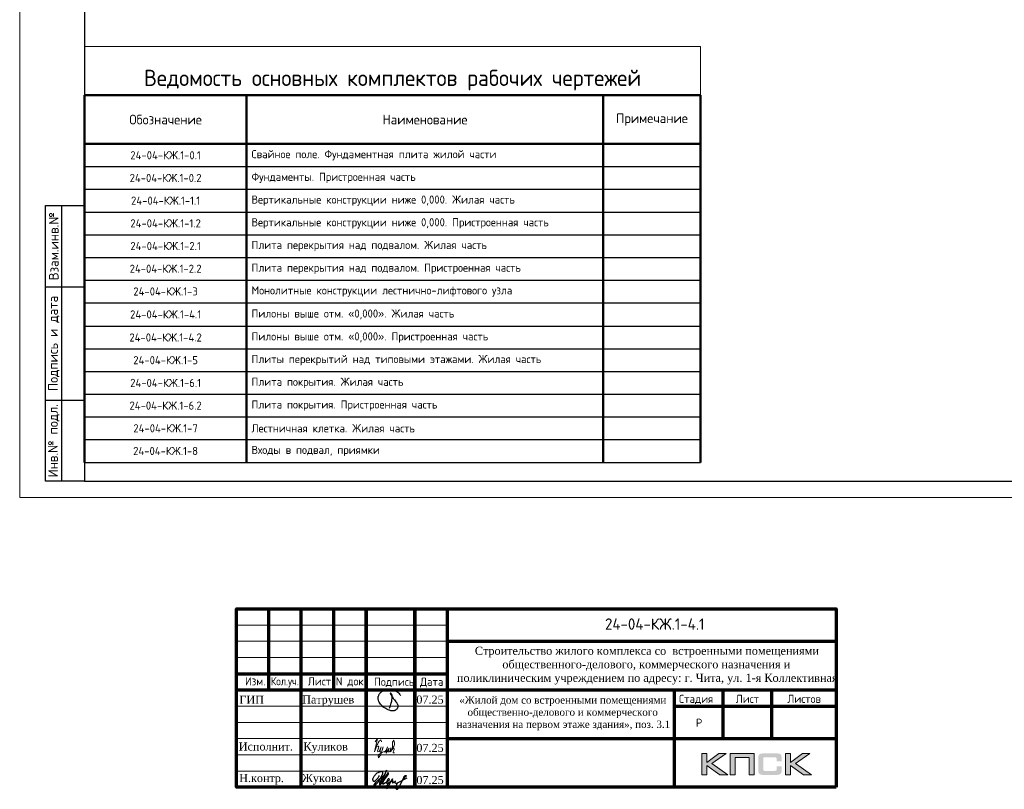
# Model space of a CAD drawing. Header units: millimetres. Extents: x 369815 to 1481759, y -423071 to -27917.
# Tile 94 of 256: x 371915 to 402282, y -148996 to -125265. Entities that reach past the tile are written whole.
import ezdxf
from ezdxf.enums import TextEntityAlignment as Align

# ---------------------------------------------------------------- set-up
doc = ezdxf.new("R2010")
doc.units = ezdxf.units.MM
for name, color, linetype in [('PDF7_Text', 7, 'Continuous'), ('PDF8_Text', 7, 'Continuous'), ('Рамка печать', 7, 'Continuous'), ('ТОЛСТЫЕ_ОСНОВНЫЕ', 6, 'Continuous')]:
    doc.layers.add(name, color=color, linetype=linetype)
for name, color, linetype, lineweight in [('Выноски', 20, 'Continuous', 20), ('РАЗМЕРЫ', 1, 'Continuous', 9), ('Рамка', 7, 'Continuous', 70), ('Текст', 7, 'Continuous', 25), ('ТОНКИЕ', 7, 'Continuous', 9)]:
    doc.layers.add(name, color=color, linetype=linetype, lineweight=lineweight)
doc.styles.add('GOST-2.304_Type-B', font='GOST_Common.ttf')
doc.styles.add('PDF Times New Roman', font='times.ttf')
doc.styles.add('style1', font='GOST_Common.ttf', dxfattribs={"height": 500})
doc.styles.add('ГОСТ', font='GOST_Common.ttf')

# ---------------------------------------------------------------- blocks, each defined once
blk = doc.blocks.new('*U133')
at = {"layer": 'ТОЛСТЫЕ_ОСНОВНЫЕ'}
for p, q in [((8, 5), (8, 90)), ((8, 90), (20, 90)), ((13, 5), (13, 90)), ((8, 65), (20, 65)), ((8, 30), (20, 30)), ((20, 5), (8, 5))]:
    blk.add_line(p, q, dxfattribs=at)
at = {"layer": 'ТОЛСТЫЕ_ОСНОВНЫЕ', "color": 6}
blk.add_lwpolyline([(20, 5), (589, 5), (589, 415), (20, 415)], close=True, dxfattribs=at)
at = {"layer": 'ТОНКИЕ'}
blk.add_lwpolyline([(0, 0), (594, 0), (594, 420), (0, 420)], close=True, dxfattribs=at)
at = {"layer": 'Текст', "style": 'style1'}
for s, p in [('Взам.инв.№', (10.5, 77.5)), ('Подпись и дата', (10.5, 47.5)), ('Инв.№ подл.', (10.5, 17.5))]:
    blk.add_text(s, height=3, rotation=90, dxfattribs=at).set_placement(p, align=Align.MIDDLE)
blk = doc.blocks.new('*T1161')
at = {"color": 0, "lineweight": 50, "transparency": 16777216}
for p, q in [((0, -1500), (5000, -1500)), ((0, -1500), (0, -12819)), ((5000, -1500), (5000, -12819)), ((16000, -1500), (16000, -12819)), ((19000, -1500), (19000, -12819)), ((0, -3000), (19000, -3000))]:
    blk.add_line(p, q, dxfattribs=at)
at = {"color": 0, "linetype": 'ByBlock', "lineweight": -2, "transparency": 16777216}
blk.add_line((5000, -1500), (19000, -1500), dxfattribs=at)
at = {"color": 0, "linetype": 'Continuous', "transparency": 16777216}
for p, q in [((0, -3700), (19000, -3700)), ((0, -4400), (19000, -4400)), ((0, -5100), (19000, -5100)), ((0, -5800), (19000, -5800)), ((0, -6500), (19000, -6500)), ((0, -7200), (5000, -7200)), ((16000, -7200), (19000, -7200)), ((0, -7900), (5000, -7900)), ((16000, -7900), (19000, -7900)), ((0, -8619), (5000, -8619)), ((16000, -8619), (19000, -8619)), ((0, -9319), (5000, -9319)), ((16000, -9319), (19000, -9319)), ((0, -10019), (5000, -10019)), ((0, -10719), (5000, -10719)), ((0, -11419), (5000, -11419)), ((0, -12119), (5000, -12119)), ((0, -12819), (5000, -12819))]:
    blk.add_line(p, q, dxfattribs=at)
at = {"color": 0, "lineweight": -2, "transparency": 16777216}
for p, q in [((5000, -7200), (16000, -7200)), ((5000, -7900), (16000, -7900)), ((5000, -8619), (16000, -8619)), ((5000, -9319), (16000, -9319)), ((5000, -10019), (19000, -10019)), ((5000, -10719), (19000, -10719)), ((5000, -11419), (19000, -11419)), ((5000, -12119), (19000, -12119)), ((5000, -12819), (19000, -12819))]:
    blk.add_line(p, q, dxfattribs=at)
at = {"layer": 'DEFPOINTS', "color": 8, "linetype": 'ByBlock', "lineweight": 0, "transparency": 16777216}
for p, q in [((0, 0), (19000, 0)), ((0, 0), (0, -1500)), ((19000, 0), (19000, -1500))]:
    blk.add_line(p, q, dxfattribs=at)
at = {"color": 0, "linetype": 'Continuous', "lineweight": -3, "transparency": 16777216, "style": 'GOST-2.304_Type-B'}
for s, insert, char_height, width, attachment_point in [('Ведомость основных комплектов рабочих чертежей', (9500, -1350), 500, 18700, 8), ('Обозначение', (2500, -2250), 300, 4800, 5), ('Наименование', (10500, -2250), 300, 10700, 5), ('Примечание', (17500, -2250), 300, 2900, 5), ('24-04-КЖ.1-0.1', (2500, -3350), 250, 4700, 5), ('Свайное поле. Фундаментная плита жилой части', (5150, -3350), 250, 10700, 4), ('24-04-КЖ.1-0.2', (2500, -4050), 250, 4700, 5), ('Фундаменты. Пристроенная часть', (5150, -4050), 250, 10700, 4), ('24-04-КЖ.1-1.1', (2500, -4750), 250, 4700, 5), ('Вертикальные конструкции ниже 0,000. Жилая часть', (5150, -4750), 250, 10700, 4), ('24-04-КЖ.1-1.2', (2500, -5450), 250, 4700, 5), ('Вертикальные конструкции ниже 0,000. Пристроенная часть', (5150, -5450), 250, 10700, 4), ('24-04-КЖ.1-2.1', (2500, -6150), 250, 4700, 5), ('Плита перекрытия над подвалом. Жилая часть', (5150, -6150), 250, 10700, 4), ('24-04-КЖ.1-2.2', (2500, -6850), 250, 4700, 5), ('Плита перекрытия над подвалом. Пристроенная часть', (5150, -6850), 250, 10700, 4), ('24-04-КЖ.1-3', (2500, -7550), 250, 4700, 5), ('Монолитные конструкции лестнично-лифтового узла', (5150, -7550), 250, 10700, 4), ('24-04-КЖ.1-4.1', (2500, -8259), 250, 4700, 5), ('Пилоны выше отм. «0,000». Жилая часть', (5150, -8259), 250, 10700, 4), ('24-04-КЖ.1-4.2', (2500, -8969), 250, 4700, 5), ('Пилоны выше отм. «0,000». Пристроенная часть', (5150, -8969), 250, 10700, 4), ('24-04-КЖ.1-5', (2500, -9669), 250, 4700, 5), ('Плиты перекрытий над типовыми этажами. Жилая часть', (5150, -9669), 250, 10700, 4), ('24-04-КЖ.1-6.1', (2500, -10369), 250, 4700, 5), ('Плита покрытия. Жилая часть', (5150, -10369), 250, 10700, 4), ('24-04-КЖ.1-6.2', (2500, -11069), 250, 4700, 5), ('Плита покрытия. Пристроенная часть', (5150, -11069), 250, 10700, 4), ('24-04-КЖ.1-7', (2500, -11769), 250, 4700, 5), ('Лестничная клетка. Жилая часть', (5150, -11769), 250, 10700, 4), ('24-04-КЖ.1-8', (2500, -12469), 250, 4700, 5), ('Входы в подвал, приямки', (5150, -12469), 250, 10700, 4)]:
    blk.add_mtext(s, dxfattribs=dict(at, insert=insert, char_height=char_height, width=width, attachment_point=attachment_point))
blk = doc.blocks.new('11')
at = {"layer": 'Выноски'}
for p, q in [((48016, 66806), (48038, 66823)), ((48038, 66823), (48060, 66786)), ((47885, 66608), (47944, 66700)), ((47944, 66700), (47962, 66737)), ((47962, 66737), (47989, 66781)), ((47989, 66781), (48016, 66806)), ((48060, 66786), (48058, 66769))]:
    blk.add_line(p, q, dxfattribs=at)
blk.add_lwpolyline([(47863, 66761), (47937, 66865), (47843, 66458), (47885, 66564), (47905, 66616), (47954, 66628), (47979, 66606), (47957, 66539), (47937, 66487), (47947, 66458), (47991, 66470), (48051, 66611), (48041, 66569), (48023, 66505), (48023, 66448), (48065, 66448), (48090, 66529), (48110, 66608), (48043, 66369), (47972, 66275), (47954, 66344), (47991, 66389), (48078, 66431), (48142, 66470), (48154, 66441), (48204, 66512), (48246, 66606), (48209, 66455), (48204, 66418), (48295, 66574), (48265, 66463), (48265, 66455), (48312, 66453), (48342, 66529), (48347, 66584), (48337, 66465), (48349, 66453), (48401, 66569), (48443, 66616), (48461, 66678), (48466, 66727), (48436, 66811), (48399, 66754), (48399, 66618), (48389, 66549), (48374, 66507), (48416, 66564), (48441, 66576), (48451, 66524), (48433, 66482), (48419, 66453), (48424, 66428), (48458, 66421)], dxfattribs=at)
blk = doc.blocks.new('яяя')
at = {"lineweight": 30}
for points in [[(345424, 110432), (345425, 110410), (345424, 110397), (345417, 110379), (345406, 110350), (345390, 110319), (345357, 110275), (345310, 110221), (345265, 110176), (345198, 110110), (345161, 110077), (345133, 110066), (345116, 110066), (345102, 110075), (345090, 110091), (345082, 110115), (345074, 110146), (345066, 110182), (345064, 110206), (345067, 110234), (345077, 110278), (345095, 110320), (345114, 110361), (345134, 110395), (345159, 110428), (345195, 110469), (345228, 110506), (345284, 110560), (345331, 110595), (345379, 110625), (345435, 110648), (345486, 110670), (345532, 110686), (345573, 110696), (345605, 110698), (345621, 110695), (345635, 110687), (345648, 110671), (345656, 110649), (345659, 110625), (345659, 110583), (345656, 110553), (345647, 110523), (345635, 110489), (345387, 110033), (345349, 109985), (345311, 109948), (345247, 109889), (345209, 109858), (345192, 109844), (345180, 109837), (345157, 109833), (345150, 109835), (345140, 109842), (345135, 109856), (345138, 109881), (345148, 109892), (345183, 109930), (345267, 110024), (345343, 110105), (345455, 110213), (345617, 110343), (345775, 110456), (345811, 110526), (345838, 110607), (345890, 110740), (345902, 110771), (345698, 110295), (345672, 110226), (345626, 110132), (345572, 110032), (345518, 109953), (345481, 109918), (345497, 110001), (345567, 110147), (345655, 110301), (345760, 110442)], [(345481, 109918), (345476, 109896), (345475, 109874), (345485, 109861), (345506, 109866), (345539, 109891), (345632, 109983), (345968, 110450), (346022, 110527), (346029, 110560), (346027, 110579), (346026, 110590), (346010, 110605), (345993, 110609), (345975, 110601), (345962, 110584), (345954, 110562), (345857, 110421), (345783, 110292), (345741, 110183), (345701, 110079), (345665, 109985), (345660, 109952), (345666, 109929), (345669, 109915), (345682, 109910), (345702, 109914), (345735, 109941), (345846, 110007), (346065, 110160), (346075, 110193), (346070, 110217), (346066, 110236), (346052, 110241), (346030, 110241), (346007, 110228), (345978, 110203), (345960, 110164), (345892, 110010), (345895, 109986), (345904, 109966), (345925, 109964), (345969, 109968), (346045, 110000), (346218, 110114), (346261, 110154), (346280, 110184), (346282, 110210), (346278, 110225), (346263, 110229), (346241, 110222), (346220, 110198), (346162, 110049), (345989, 109904), (345932, 109849), (345906, 109805), (345891, 109739), (345890, 109690), (345899, 109652), (345924, 109647), (345956, 109655), (345980, 109674), (346058, 109838), (346158, 110046), (346261, 110098), (346314, 110120), (346292, 110079), (346269, 110036), (346261, 110008), (346267, 109998), (346293, 109998), (346363, 110039), (346445, 110095), (346421, 110068), (346414, 110040), (346407, 110011), (346416, 109990), (346466, 109972), (346509, 109977), (346574, 109984), (347172, 110293)], [(346586, 109971), (346543, 109917), (346509, 109873), (346489, 109825), (346475, 109767), (346472, 109710), (346478, 109675), (346485, 109641), (346501, 109621), (346517, 109602), (346542, 109589), (346568, 109592), (346605, 109620), (346680, 109731), (346736, 109842), (346865, 110115), (346962, 110290), (346969, 110318), (346979, 110360), (347013, 110403), (347056, 110434), (347091, 110450), (347109, 110450), (347121, 110434), (347115, 110405), (347072, 110355), (347012, 110307), (346924, 110222)]]:
    blk.add_lwpolyline(points, dxfattribs=at)
blk = doc.blocks.new('Патрушев')
at = {"color": 5, "lineweight": 25}
blk.add_lwpolyline([(58.5, -35.1), (59.7, -32), (60.2, -29.8), (60.5, -28.8), (60.8, -27.6), (61.1, -26.3), (61.4, -24.7), (61.6, -23), (61.8, -21.6), (61.8, -20.5), (61.7, -19.5), (61.5, -18.6), (61.3, -17.9), (61, -17.3), (60.6, -16.9), (60.5, -16.7), (60.4, -16.6), (60.3, -16.5), (60, -16.4), (59.7, -16.4), (59.6, -16.4), (59.4, -16.5), (59.3, -16.7), (59.3, -17), (59.4, -17.1), (61.8, -21), (63.1, -22.9), (63.7, -23.6), (64.5, -24.6), (65.5, -25.9), (66.4, -27.1), (66.9, -27.7), (67.4, -28.4), (67.7, -28.9), (68, -29.5), (68.4, -30.4), (68.7, -31), (68.8, -31.7), (68.9, -32.2), (68.9, -32.7), (68.9, -33.3), (68.8, -33.8), (68.6, -34.6), (68.3, -35.2), (67.9, -35.7), (67.6, -36.2), (66.9, -36.8), (66.4, -37.1), (65.9, -37.5), (65.3, -37.9), (64.8, -38.1), (64.1, -38.3), (63.6, -38.4), (62.5, -38.5), (61.6, -38.5), (60.9, -38.4), (60.1, -38.3), (59.3, -38), (58.4, -37.7), (57.7, -37.5), (56.6, -37.3), (55.9, -36.9), (54.9, -36.3), (53.8, -35.7), (53.1, -35.2), (52.2, -34.7), (51.3, -34.1), (50.1, -33.3), (49.1, -32.3), (48, -31.1), (47.1, -29.9), (46.1, -28.7), (45.2, -27.6), (44.7, -26.5), (44.3, -25.1), (44, -24.3), (44, -23.3), (43.9, -22.5), (44, -21.5), (44.2, -20.6), (44.5, -20), (44.7, -19.1), (45, -18.2), (45.5, -17.4), (45.8, -16.9), (46.4, -16.1), (47, -15.5), (47.8, -14.8), (48.6, -14.3), (49.4, -13.8), (50.5, -13.3), (51.6, -12.9), (52.7, -12.5), (54.2, -12.1), (55.4, -11.9), (56.9, -11.8), (58.3, -11.8), (59.6, -11.9), (61, -12.1), (62.7, -12.4), (64.5, -12.9), (66.2, -13.6), (67.6, -14.3), (68.9, -15.1), (70, -16.3), (71.1, -17.5), (71.7, -18.3), (72.3, -19.3)], dxfattribs=at)

msp = doc.modelspace()

# ---------------------------------------------------------------- hatches: boundary and pattern name
at = {"layer": 'Рамка печать', "lineweight": 20}
h = msp.add_hatch(color=0, dxfattribs=at)
h.paths.add_polyline_path([(393698.8, -147892.2), (393474.7, -147892.2), (393108.2, -148168.1), (393108.2, -147892.2), (392952.9, -147892.2), (392952.9, -148554.3), (393108.2, -148554.3), (393108.2, -148263.5), (393504.7, -148554.3), (393752.6, -148554.3), (393259.4, -148204.2)])
h.paths.add_polyline_path([(393977.4, -148016.9), (394416.1, -148016.9), (394416.1, -148554.3), (394570, -148554.3), (394570, -147892.2), (394405.9, -147892.2), (393823.4, -147892.2), (393823.4, -148048.9), (393823.4, -148554.3), (393977.4, -148554.3)])
h.paths.add_polyline_path([(395691.3, -147888.8), (395536, -147888.8), (395536, -148551.6), (395691.3, -148551.6), (395691.3, -148260.1), (396087.7, -148551.6), (396335.7, -148551.6), (395842.5, -148200.8), (396281.9, -147888.8), (396058.4, -147888.8), (395691.3, -148164.7)])
msp.add_hatch(color=204, dxfattribs=at).paths.add_polyline_path([(395406.5, -147962.4), (395404.5, -147954.9), (395401.8, -147948.8), (395398.4, -147942.6), (395394.9, -147936.5), (395391.5, -147931.7), (395387.5, -147927), (395383.4, -147922.2), (395379.3, -147918.1), (395373.8, -147914.7), (395368.4, -147910.6), (395362.2, -147907.2), (395355.4, -147904.5), (395348.6, -147901.8), (395341.1, -147899), (395333.6, -147897), (395315.9, -147893.6), (395296.9, -147890.9), (395275.7, -147889.5), (395252.6, -147888.8), (394857.5, -147888.8), (394834.3, -147889.5), (394813.9, -147890.9), (394794.1, -147893.6), (394777.1, -147897), (394768.9, -147899.7), (394761.4, -147901.8), (394754.6, -147904.5), (394748.5, -147907.9), (394742.4, -147910.6), (394736.2, -147914.7), (394731.5, -147918.1), (394726.7, -147922.2), (394722.6, -147927), (394719.2, -147931.7), (394715.1, -147936.5), (394711.7, -147942.6), (394709, -147948.8), (394706.3, -147955.6), (394703.5, -147962.4), (394701.5, -147969.9), (394698.1, -147986.2), (394695.4, -148003.9), (394693.3, -148023.7), (394693.3, -148045.5), (394693.3, -148394.3), (394693.3, -148416.1), (394695.4, -148435.8), (394698.1, -148454.2), (394701.5, -148470.5), (394703.5, -148478), (394706.3, -148484.9), (394709, -148491.7), (394711.7, -148497.8), (394715.1, -148503.2), (394719.2, -148508.7), (394722.6, -148513.5), (394726.7, -148518.2), (394731.5, -148522.3), (394736.9, -148525.7), (394742.4, -148529.1), (394748.5, -148532.5), (394754.6, -148535.9), (394762.1, -148538), (394768.9, -148540.7), (394777.1, -148542.8), (394794.1, -148546.8), (394813.9, -148548.9), (394835, -148550.9), (394857.5, -148551.6), (395252.6, -148551.6), (395275.7, -148550.9), (395296.9, -148549.6), (395315.9, -148546.8), (395333, -148543.4), (395341.1, -148540.7), (395348.6, -148538.7), (395355.4, -148535.9), (395362.2, -148532.5), (395368.4, -148529.8), (395373.8, -148525.7), (395379.3, -148522.3), (395383.4, -148518.2), (395387.5, -148514.1), (395391.5, -148508.7), (395394.9, -148503.9), (395398.4, -148497.8), (395401.8, -148491.7), (395404.5, -148485.5), (395406.5, -148478), (395409.3, -148470.5), (395412.7, -148454.2), (395415.4, -148436.5), (395416.7, -148416.1), (395417.4, -148394.3), (395417.4, -148284.6), (395262.8, -148284.6), (395262.8, -148373.8), (395262.8, -148380), (395262.1, -148386.1), (395260.8, -148391.5), (395259.4, -148397), (395257.3, -148401.7), (395255.3, -148405.8), (395252.6, -148409.9), (395249.2, -148413.3), (395245.8, -148416.7), (395241.7, -148419.5), (395236.9, -148421.5), (395232.1, -148423.5), (395227.4, -148424.9), (395221.2, -148425.6), (395215.1, -148426.3), (395209, -148427), (394890.2, -148427), (394884.7, -148426.3), (394880, -148425.6), (394875.9, -148423.5), (394871.8, -148421.5), (394867.7, -148418.8), (394864.3, -148416.1), (394860.9, -148412.6), (394858.2, -148408.6), (394855.4, -148404.5), (394853.4, -148400.4), (394851.4, -148395.6), (394850, -148390.9), (394848, -148381.3), (394847.3, -148371.8), (394847.3, -148053.7), (394847.3, -148048.2), (394848, -148042.8), (394849.3, -148038), (394850.7, -148033.2), (394852, -148029.1), (394854.1, -148025.7), (394856.8, -148022.3), (394859.5, -148018.9), (394862.9, -148016.2), (394866.3, -148013.5), (394870.4, -148011.4), (394874.5, -148010.1), (394879.3, -148008.7), (394884.1, -148008), (394889.5, -148007.3), (394895, -148007.3), (395209, -148007.3), (395215.1, -148007.3), (395221.2, -148008), (395226.7, -148009.4), (395231.5, -148010.7), (395236.2, -148012.8), (395241, -148014.8), (395245.1, -148018.2), (395248.5, -148021), (395251.9, -148025.1), (395254.6, -148029.1), (395257.3, -148033.2), (395259.4, -148038), (395260.8, -148042.8), (395262.1, -148048.2), (395262.8, -148054.3), (395262.8, -148060.5), (395262.8, -148133.4), (395417.4, -148133.4), (395417.4, -148045.5), (395416.7, -148023.7), (395415.4, -148003.9), (395412.7, -147986.2), (395408.6, -147969.9)])

# ---------------------------------------------------------------- linework, layer by layer
at = {"layer": 'РАЗМЕРЫ', "color": 1, "lineweight": 50}
msp.add_lwpolyline([(392915.4, -127595.3), (374415.4, -127595.3)], dxfattribs=at)
at = {"layer": 'Рамка', "color": 7}
for p, q in [((379599, -145932), (379599, -143432)), ((381599, -145932), (381599, -143432)), ((385099, -144432), (397099, -144432)), ((378599, -145432), (385099, -145432)), ((378599, -145932), (397099, -145932)), ((393599, -145932), (393599, -147432)), ((395099, -145932), (395099, -147432)), ((392099, -146432), (397099, -146432)), ((392099, -146432), (397099, -146432)), ((385099, -147432), (397099, -147432))]:
    msp.add_line(p, q, dxfattribs=at)
at = {"layer": 'Рамка'}
for p, q in [((380599, -148932), (380599, -143432)), ((382599, -148932), (382599, -143432)), ((382599, -143432), (382599, -148932)), ((384099, -143432), (384099, -148932)), ((384099, -148932), (384099, -143432)), ((385099, -143432), (385099, -148932)), ((392099, -145932), (392099, -148932))]:
    msp.add_line(p, q, dxfattribs=at)
at = {"layer": 'Рамка', "color": 7, "lineweight": 15}
for p, q in [((378599, -143932), (385099, -143932)), ((378599, -144432), (385099, -144432)), ((378599, -144932), (385099, -144932)), ((378599, -146432), (385099, -146432)), ((378599, -146932), (385099, -146932)), ((378599, -147432), (385099, -147432)), ((378599, -147932), (385099, -147932)), ((378599, -148432), (385099, -148432))]:
    msp.add_line(p, q, dxfattribs=at)
at = {"layer": 'Рамка'}
msp.add_lwpolyline([(397099, -148932), (378599, -148932), (378599, -143432), (397099, -143432)], close=True, dxfattribs=at)
at = {"layer": 'Рамка печать', "color": 0, "lineweight": 20}
for points in [[(392952.9, -148554.3), (392952.9, -147892.2), (393108.2, -147892.2), (393108.2, -148168.1), (393474.7, -147892.2), (393698.8, -147892.2), (393259.4, -148204.2), (393752.6, -148554.3), (393504.7, -148554.3), (393108.2, -148263.5), (393108.2, -148554.3), (392952.9, -148554.3)], [(393977.4, -148554.3), (393977.4, -148016.9), (394416.1, -148016.9), (394416.1, -148554.3), (394570, -148554.3), (394570, -147892.2), (394405.9, -147892.2), (393823.4, -147892.2), (393823.4, -148048.9), (393823.4, -148554.3), (393977.4, -148554.3)], [(395536, -148551.6), (395536, -147888.8), (395691.3, -147888.8), (395691.3, -148164.7), (396058.4, -147888.8), (396281.9, -147888.8), (395842.5, -148200.8), (396335.7, -148551.6), (396087.7, -148551.6), (395691.3, -148260.1), (395691.3, -148551.6), (395536, -148551.6)]]:
    msp.add_lwpolyline(points, close=True, dxfattribs=at)

# ---------------------------------------------------------------- block references
at = {"xscale": 100, "yscale": 100, "zscale": 100}
msp.add_blockref('*U133', (371915.4, -139998.9), dxfattribs=at)
msp.add_blockref('*T1161', (373915.4, -126095.3))
at = {"color": 5, "xscale": 24.5, "yscale": 24.5, "zscale": 24.5}
msp.add_blockref('Патрушев', (381891.7, -145634.1), dxfattribs=at)
at = {"color": 2, "lineweight": 60, "xscale": 0.5, "yscale": 0.5, "zscale": 0.5}
msp.add_blockref('яяя', (210278.3, -203790.5), dxfattribs=at)
at = {"layer": 'Выноски', "color": 0}
msp.add_blockref('11', (335013.4, -214296.8), dxfattribs=at)

# ---------------------------------------------------------------- texts
at = {"layer": 'PDF7_Text', "char_height": 247.95, "attachment_point": 7, "style": 'PDF Times New Roman'}
for s, insert in [('07.25', (384148.8, -146359.1)), ('Патрушев', (380627.9, -146432)), ('07.25', (384148.8, -147847.3)), ('Жукова', (380621.7, -148853.4)), ('07.25', (384148.8, -148839.5))]:
    msp.add_mtext(s, dxfattribs=dict(at, insert=insert))
at = {"layer": 'PDF7_Text', "insert": (380666.8, -147882.3), "char_height": 247.953, "attachment_point": 7, "style": 'PDF Times New Roman'}
msp.add_mtext_dynamic_manual_height_columns('{\\C256;Куликов}', width=2000, gutter_width=1250, heights=[0], dxfattribs=at)
at = {"layer": 'PDF8_Text', "char_height": 247.95, "attachment_point": 7, "style": 'PDF Times New Roman'}
for s, insert in [('ГИП', (378692.1, -146359.1)), ('Исполнит.', (378672.5, -147804.8)), ('Н.контр.', (378685.9, -148853.4))]:
    msp.add_mtext(s, dxfattribs=dict(at, insert=insert))
at = {"layer": 'Выноски'}
note = msp.add_mtext_static_columns([''] * 2, width=18679.731, gutter_width=20.2, height=0, dxfattribs=dict(at, insert=(393294.8, -99507.3), char_height=250, attachment_point=1, style='ГОСТ'))
for column, words in zip([note] + note.columns.linked_columns, ['\\pi1500;{\\H2x;Общие указания:}\\P1.^IРабочая документация разработана в соответствии с заданием на проектирование, требованиями {\\H3x; }действующих технических регламентов, стандартов, сводов правил и других документов, содержащих установленные {\\H1.16667x; }требования.{\\H1.77778x; }\\P2.^IРабочая документация выполнена в соответствии со следующими нормативными и техническими {\\H1.57407x; }документами:{\\H1.64198x; }\\P-^IСП 20.13330.2016 "Нагрузки и воздействия";{\\H1.61934x; }\\P-^IСП 63.13330.2018 "Бетонные и железобетонные конструкции. Основные положения";{\\H1.62689x; }\\P-^IСП 70.13330.2012 "Несущие и ограждающие конструкции".{\\H1.62437x; }\\P4.^IЗа относительную отметку 0,000 принята отметка чистого пола первого этажа, соответствующая {\\H1.62521x; }абсолютной отметке 648,00 в Балтийской системе высот.{\\H1.62493x; }\\P{\\fISOCPEUR|b0|i0|c204|p34;5.^IПеречень видов работ, для которых необходимо составлять акты освидетельствования скрытых \\H1.62502x; \\H0.61538x;работ:\\H1.62499x; \\H0.61539x;\\P-^Iсоответствие арматуры (длина, диаметры, распределение по площади элементов, количество и т.д.), \\H1.725x; \\H0.57971x;закладных деталей рабочим чертежам;\\H1.67917x; \\H0.59553x;\\P-^Iустройство и армирование монолитных стен;\\H1.60694x; \\H0.6223x;\\P-^Iосвидетельствование опалубки перед бетонированием;\\H1.63102x; \\H0.61311x;\\P-^Iотбор контрольных проб бетона;\\H1.62299x; \\H0.61615x;\\P-^Iсоответствие законченных железобетонных конструкций проекту с отображением качества работ;\\H1.62567x; \\H0.61513x;\\P-^Iустройство монолитных конструкций, выполняемых в зимнее время;\\H1.62478x; \\H0.61547x;\\P\\fISOCPEUR|b0|i0|c0|p34;6.^I\\fISOCPEUR|b0|i0|c204|p34;Запрещается выполнение последующих работ при отсутствии актов освидетельствования \\H1.62507x; \\H0.61536x;предшествующих скрытых работ во всех случаях.\\H1.62498x; \\H0.61539x;\\P\\fISOCPEUR|b0|i0|c0|p34;7.^I\\fISOCPEUR|b0|i0|c204|p34;Арматура класса А240 и А500С по ГОСТ 34028-2016, материал монолитных конструкций - бетон \\H1.62501x; \\H0.61538x;тяжелый класса В25 по ГОСТ 26633-2015.\\H1.625x; \\H0.61539x;\\P\\fISOCPEUR|b0|i0|c0|p34;8.^I\\fISOCPEUR|b0|i0|c204|p34;Работы по бетонированию монолитных конструкций вести в соответствии со СП 70.13330.2012 \\H1.625x; \\H0.61538x;"Несущие и ограждающие конструкции".\\H1.625x; \\H0.61538x;\\P\\fISOCPEUR|b0|i0|c0|p34;9.^I\\fISOCPEUR|b0|i0|c204|p34;Все строительно-монтажные работы необходимо выполнять в соответствии со СНиП 12-03-2001 \\H1.625x; \\H0.61538x;"Безопасность труда в строительстве. Часть 1. Общие требования.", Безопасность труда в строительстве. Часть \\H1.625x; \\H0.61538x;2. Строительное производство". Строительство здания должно производиться в соответствии с проектом \\H1.625x; \\H0.61538x;производства работ (ППР).\\H1.725x; \\H0.57971x;\\P\\fISOCPEUR|b0|i0|c0|p34;10.^I\\fISOCPEUR|b0|i0|c204|p34;При отсутствии ППР производство строительно-монтажных работ запрещается.\\H1.67917x; \\H0.59553x;\\P\\fISOCPEUR|b0|i0|c0|p34;11.^I\\fISOCPEUR|b0|i0|c204|p34;Бетон следует укладывать в бетонные конструкции горизонтальными слоями одинаковой толщины без \\H1.60694x; \\H0.6223x;разрывов, с последовательным направлением укладки в одну сторону во всех слоях.\\H1.63102x; \\H0.61311x;\\P\\fISOCPEUR|b0|i0|c0|p34;12.^I\\fISOCPEUR|b0|i0|c204|p34;В начальный период твердения бетон необходимо защищать от попадания атмосферных осадков или \\H1.62299x; \\H0.61615x;потерь влаги.\\H1.62567x; \\H0.61513x;\\P\\fISOCPEUR|b0|i0|c0|p34;13.^I\\fISOCPEUR|b0|i0|c204|p34;Уход за свежеуложенным бетоном начинать сразу после укладки бетонной смеси и осуществлять до \\H1.62478x; \\H0.61547x;достижения прочности бетона не менее 70% от проектной.\\H1.62507x; \\H0.61536x;\\P\\fISOCPEUR|b0|i0|c0|p34;14.^I\\fISOCPEUR|b0|i0|c204|p34;Проект рассчитан на производство работ в период положительных температур. В случае выполнения \\H1.62498x; \\H0.61539x;работ при отрицательных температурах необходимо выполнять требования СНиП часть 3 по производству работ \\H1.62501x; \\H0.61538x;и ППР.\\H1.625x; \\H0.61539x;\\P\\fISOCPEUR|b0|i0|c0|p34;15.^I\\fISOCPEUR|b0|i0|c204|p34;При минимальной температуре воздуха до минус 15°С допускается:\\H1.625x; \\H0.61538x;\\P-^Iвыдерживание бетона в конструкции методом термоса, при предварительном разогреве бетонной \\H1.625x; \\H0.61538x;смеси, \\H1.625x; \\H0.61538x;\\P-^Iфорсированный электроразогрев бетона в конструкции с повторным уплотнением.\\H1.625x; \\H0.61538x;\\PПри минимальной температуре воздуха до минус 25°С допускается:\\H1.625x; \\H0.61538x;\\P-^Iобогрев бетона в греющей опалубке с помощью низкотемпературных электронагревателей,\\H1.625x; \\H0.61538x;\\P-^Iэлектродный сквозной прогреб бетона,\\H1.625x; \\H0.61538x;\\P-^Iэлектрообогрев с помощью греющего провода.\\H1.625x; \\H0.61538x;\\P}16.^IЗаполнителем для бетона служит щебень твердых пород, наибольшая фракция щебня не должна превышать {\\H1.625x; }40мм.{\\H1.625x; }\\P17.^IВ процессе бетонирования обеспечить соблюдение защитных слоев и мест положения рабочей арматуры {\\H1.625x; }согласно проекту. Величина защитного слоя продольной рабочей арматуры у боковых граней стен монолитных {\\H1.625x; }участков должны быть не менее 20мм и не менее диаметра продольной рабочей арматуры конструкции, величина {\\H1.625x; }защитного слоя поперечной арматуры - не менее 10мм. {\\H1.625x; }\\P\\pi0;             18.Крестовые соединения стержней продольной и поперечной арматуры, соединение стержней продольной {\\H1.625x; }арматуры по длине выполнить вязкой отожженой проволокой диаметром 2,0-3,0мм.{\\H1.625x; }\\P\\pi1500;{\\H1.625x; }', '']):
    column.text = words
at = {"layer": 'Текст', "color": 7, "style": 'ГОСТ'}
msp.add_text('24-04-КЖ.1-4.1', height=350, dxfattribs=at).set_placement((391500.1, -143900.8), align=Align.MIDDLE_CENTER)
for s, p in [('Изм.', (378862.4, -145790.8)), ('Лист', (380801.3, -145793.5)), ('N док.', (381663.6, -145790.7)), ('Подпись', (382842.1, -145805.4)), ('Дата', (384264.2, -145805.4)), ('Стадия', (392249.2, -146332)), ('Лист', (393999, -146332)), ('Листов', (395590.7, -146332)), ('Р', (392770.8, -147069.5))]:
    msp.add_text(s, height=250, dxfattribs=at).set_placement(p)
at = {"layer": 'Текст', "color": 7, "style": 'ГОСТ', "width": 0.9}
msp.add_text('Кол.уч.', height=250, dxfattribs=at).set_placement((379663.6, -145789.4))
at = {"layer": 'Текст', "color": 7, "attachment_point": 1, "style": 'ГОСТ'}
for s, width, heights, insert, char_height in [('\\pi594.35517;{\\fTimes New Roman|b0|i0|c204|p18;\\C256;Строительство жилого комплекса со  встроенными помещениями \\P\\pi1441.86779;общественного-делового, коммерческого назначения и \\P\\pi41.3631;поликлиническим учреждением по адресу: г. Чита, ул. 1-я Коллективная}', 11543.072, [0], (385358.2, -144599.1), 250), ('\\pi389.01406;{\\fTimes New Roman|b0|i0|c204|p18;\\C256;«Жилой дом со встроенными помещениями \\P\\pi641.91601;общественно-делового и коммерческого \\P\\pi302.06381;назначения на первом этаже здания», поз. 3.1\\P}', 7000, [1500], (385084.7, -146128.6), 225)]:
    msp.add_mtext_dynamic_manual_height_columns(s, width=width, gutter_width=12.5, heights=heights, dxfattribs=dict(at, insert=insert, char_height=char_height))

doc.saveas('drawing.dxf')
